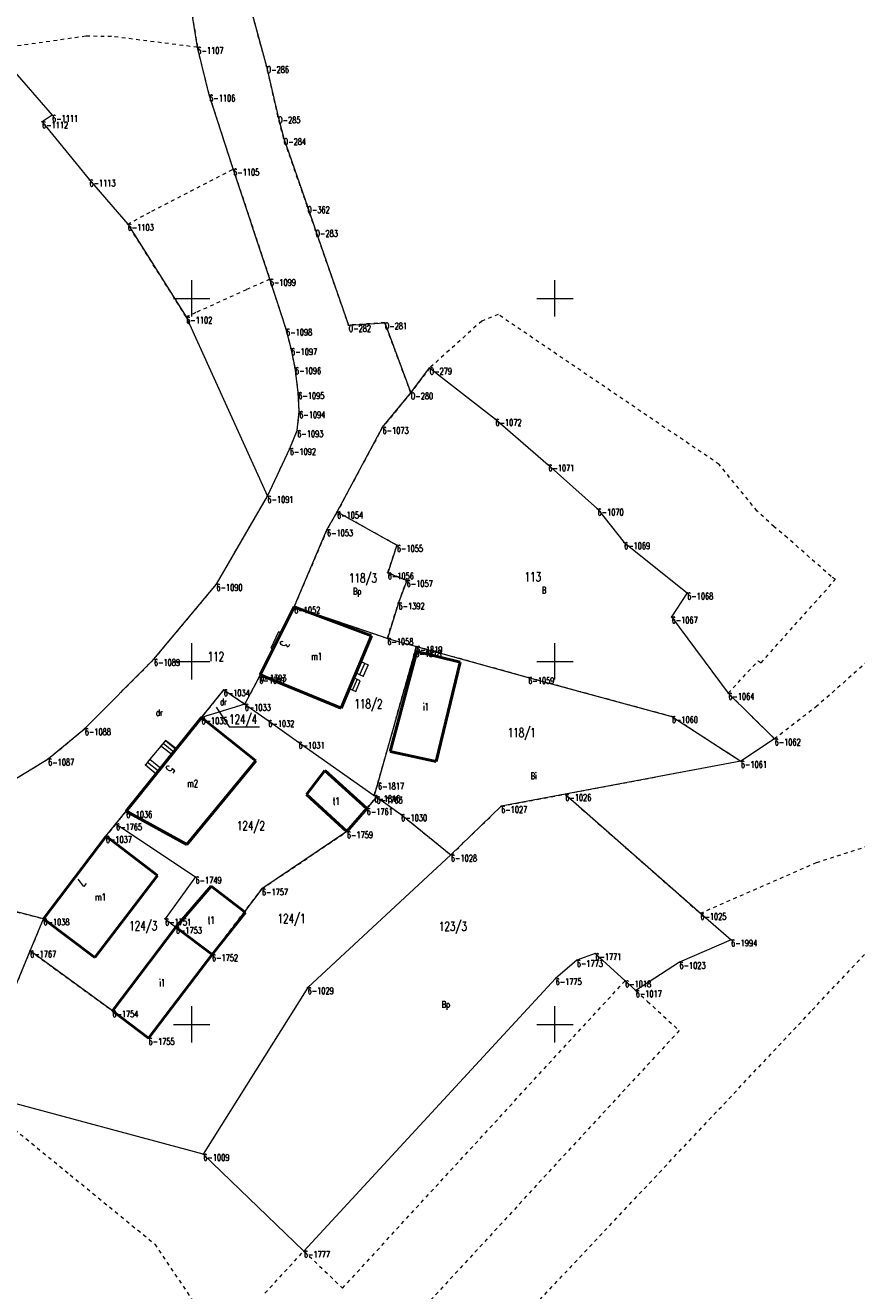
# Model space of a CAD drawing. Header units: metres. Extents: x 7414276 to 7414802, y 6025581 to 6026252.
# Tile 7 of 9: x 7414577 to 7414692, y 6025913 to 6026088. Entities that reach past the tile are written whole.
import ezdxf
from ezdxf.enums import TextEntityAlignment as Align

# ---------------------------------------------------------------- set-up
doc = ezdxf.new("R2010")
doc.units = ezdxf.units.M
for name, pattern in [('1', [0]), ('2_EGBS', [0]), ('2_EGBSG', [0]), ('2_EGBU_A', [0]), ('GDE', [0]), ('GUZ', [1, 0.5, -0.5])]:
    doc.linetypes.add(name, pattern=pattern)
doc.layers.get('0').update_dxf_attribs({"color": 250, "linetype": 'CONTINUOUS', "lineweight": 100})
for name, color, linetype, lineweight in [('Dzialki', 7, 'GDE', 18), ('EADTD_T_0', 7, 'CONTINUOUS', 25), ('EGBB_E_T_0', 7, 'CONTINUOUS', 20), ('EGBB_L_0', 7, '2_EGBU_A', 50), ('EGBE_L_3', 7, '2_EGBS', 18), ('Numery_dzialek', 7, 'CONTINUOUS', 13), ('Numery_punktow', 7, 'CONTINUOUS', 9), ('Podzial_sekcyjny_krzyze', 7, '1', 18), ('Punkty', 7, 'CONTINUOUS', 18)]:
    doc.layers.add(name, color=color, linetype=linetype, lineweight=lineweight)
doc.layers.add('Numery_uzytkow', color=96, linetype='CONTINUOUS', lineweight=9, true_color=0x008000)
doc.layers.add('Uzytki', color=96, linetype='GUZ', lineweight=18, true_color=0x008000)
doc.styles.get("Standard").update_dxf_attribs({"font": 'Simplex.SHX', "width": 0.75})

# ---------------------------------------------------------------- blocks, each defined once
blk = doc.blocks.new('GRO')
at = {"linetype": 'CONTINUOUS'}
blk.add_circle((0, 0), 0.045, dxfattribs=at)

msp = doc.modelspace()

# ---------------------------------------------------------------- linework, layer by layer
at = {"layer": 'Dzialki'}
for p, q in [((7414600.78, 6026084.58), (7414597.68, 6026103.9)), ((7414608.09, 6026090.04), (7414610.31, 6026081.96)), ((7414572.85, 6026084.33), (7414580.77, 6026075.22)), ((7414602.41, 6026078.04), (7414600.78, 6026084.58)), ((7414610.31, 6026081.96), (7414611.89, 6026075.02)), ((7414605.71, 6026067.82), (7414602.41, 6026078.04)), ((7414580.77, 6026075.22), (7414579.39, 6026074.33)), ((7414579.39, 6026074.33), (7414585.92, 6026066.33)), ((7414611.89, 6026075.02), (7414612.66, 6026072.03)), ((7414612.66, 6026072.03), (7414615.92, 6026062.65)), ((7414610.75, 6026052.64), (7414605.71, 6026067.82)), ((7414585.92, 6026066.33), (7414591.18, 6026060.23)), ((7414615.92, 6026062.65), (7414617.04, 6026059.39)), ((7414591.18, 6026060.23), (7414599.24, 6026047.45)), ((7414617.04, 6026059.39), (7414621.6, 6026046.3)), ((7414612.99, 6026045.78), (7414610.75, 6026052.64)), ((7414599.24, 6026047.45), (7414610.42, 6026022.75)), ((7414621.6, 6026046.3), (7414626.57, 6026046.65)), ((7414626.57, 6026046.65), (7414630.16, 6026037)), ((7414613.68, 6026043.1), (7414612.99, 6026045.78)), ((7414614.22, 6026040.48), (7414613.68, 6026043.1)), ((7414614.67, 6026037.04), (7414614.22, 6026040.48)), ((7414630.16, 6026037), (7414632.75, 6026040.41)), ((7414632.75, 6026040.41), (7414641.81, 6026033.34)), ((7414614.8, 6026034.42), (7414614.67, 6026037.04)), ((7414626.27, 6026032.25), (7414630.16, 6026037)), ((7414614.53, 6026031.8), (7414614.8, 6026034.42)), ((7414620.01, 6026020.58), (7414626.27, 6026032.25)), ((7414641.81, 6026033.34), (7414649.09, 6026027.08)), ((7414613.51, 6026029.34), (7414614.53, 6026031.8)), ((7414610.42, 6026022.75), (7414613.51, 6026029.34)), ((7414649.09, 6026027.08), (7414655.87, 6026021.01)), ((7414603.4, 6026010.63), (7414610.42, 6026022.75)), ((7414618.62, 6026018.14), (7414620.01, 6026020.58)), ((7414620.01, 6026020.58), (7414628.25, 6026016)), ((7414655.87, 6026021.01), (7414659.52, 6026016.37)), ((7414614.1, 6026007.52), (7414618.62, 6026018.14)), ((7414659.52, 6026016.37), (7414668.21, 6026009.43)), ((7414628.25, 6026016), (7414626.99, 6026012.21)), ((7414626.99, 6026012.21), (7414629.59, 6026011.16)), ((7414629.59, 6026011.16), (7414628.47, 6026008.07)), ((7414594.8, 6026000.29), (7414603.4, 6026010.63)), ((7414668.21, 6026009.43), (7414666.07, 6026006.14)), ((7414609.43, 6025998.13), (7414614.1, 6026007.52)), ((7414626.93, 6026003.17), (7414614.1, 6026007.52)), ((7414628.47, 6026008.07), (7414626.93, 6026003.17)), ((7414666.07, 6026006.14), (7414673.87, 6025995.62)), ((7414626.93, 6026003.17), (7414630.92, 6026002.07)), ((7414630.77, 6026001.51), (7414625.64, 6025983.25)), ((7414630.92, 6026002.07), (7414630.77, 6026001.51)), ((7414630.92, 6026002.07), (7414646.33, 6025997.8)), ((7414585.28, 6025990.75), (7414594.8, 6026000.29)), ((7414607.29, 6025994.1), (7414609.29, 6025997.84)), ((7414609.29, 6025997.84), (7414609.43, 6025998.13)), ((7414646.33, 6025997.8), (7414666.1, 6025992.42)), ((7414601.34, 6025992.27), (7414604.4, 6025996.1)), ((7414604.4, 6025996.1), (7414607.29, 6025994.1)), ((7414673.87, 6025995.62), (7414680.25, 6025989.33)), ((7414607.29, 6025994.1), (7414601.34, 6025992.27)), ((7414607.29, 6025994.1), (7414610.53, 6025991.87)), ((7414590.97, 6025979.37), (7414601.34, 6025992.27)), ((7414610.53, 6025991.87), (7414614.7, 6025988.89)), ((7414666.1, 6025992.42), (7414675.6, 6025986.25)), ((7414580.23, 6025986.56), (7414585.28, 6025990.75)), ((7414614.7, 6025988.89), (7414625.12, 6025981.53)), ((7414680.25, 6025989.33), (7414675.6, 6025986.25)), ((7414556.72, 6025972.28), (7414580.23, 6025986.56)), ((7414675.6, 6025986.25), (7414651.42, 6025981.69)), ((7414625.64, 6025983.25), (7414625.12, 6025981.53)), ((7414625.44, 6025981.34), (7414624.09, 6025979.75)), ((7414625.12, 6025981.53), (7414625.44, 6025981.34)), ((7414625.44, 6025981.34), (7414628.82, 6025978.91)), ((7414651.42, 6025981.69), (7414642.6, 6025980.04)), ((7414651.42, 6025981.69), (7414670.02, 6025965.3)), ((7414624.09, 6025979.75), (7414621.36, 6025976.55)), ((7414642.6, 6025980.04), (7414635.68, 6025973.34)), ((7414589.57, 6025977.64), (7414590.97, 6025979.37)), ((7414628.82, 6025978.91), (7414635.68, 6025973.34)), ((7414588.17, 6025975.92), (7414589.57, 6025977.64)), ((7414589.57, 6025977.64), (7414600.52, 6025970.3)), ((7414621.36, 6025976.55), (7414609.66, 6025968.68)), ((7414579.58, 6025964.55), (7414588.17, 6025975.92)), ((7414635.68, 6025973.34), (7414615.96, 6025955.08)), ((7414600.52, 6025970.3), (7414596.33, 6025964.54)), ((7414609.66, 6025968.68), (7414602.79, 6025959.62)), ((7414579.58, 6025964.55), (7414569.07, 6025967.25)), ((7414577.75, 6025960.13), (7414579.58, 6025964.55)), ((7414596.33, 6025964.54), (7414597.81, 6025963.41)), ((7414670.02, 6025965.3), (7414674.26, 6025961.65)), ((7414597.81, 6025963.41), (7414602.79, 6025959.62)), ((7414674.26, 6025961.65), (7414667.15, 6025958.57)), ((7414573.83, 6025950.66), (7414577.75, 6025960.13)), ((7414589.07, 6025951.88), (7414577.75, 6025960.13)), ((7414602.79, 6025959.62), (7414594.05, 6025948.09)), ((7414653.02, 6025958.83), (7414650.1, 6025956.33)), ((7414655.56, 6025959.76), (7414653.02, 6025958.83)), ((7414659.66, 6025956.01), (7414655.56, 6025959.76)), ((7414667.15, 6025958.57), (7414661.13, 6025954.66)), ((7414650.1, 6025956.33), (7414615.44, 6025918.78)), ((7414661.13, 6025954.66), (7414659.66, 6025956.01)), ((7414615.96, 6025955.08), (7414601.59, 6025932.12)), ((7414594.05, 6025948.09), (7414589.07, 6025951.88)), ((7414601.59, 6025932.12), (7414571.22, 6025940.28)), ((7414615.44, 6025918.78), (7414601.59, 6025932.12))]:
    msp.add_line(p, q, dxfattribs=at)
at = {"layer": 'EGBB_L_0', "linetype": '2_EGBU_A'}
for p, q in [((7414609.43, 6025998.13), (7414614.1, 6026007.52)), ((7414614.1, 6026007.52), (7414624.73, 6026003.5)), ((7414624.73, 6026003.5), (7414620.55, 6025993.56)), ((7414627.32, 6025987.6), (7414631.01, 6026001.36)), ((7414631.01, 6026001.36), (7414636.95, 6025999.87)), ((7414636.95, 6025999.87), (7414633.64, 6025986.19)), ((7414620.55, 6025993.56), (7414609.43, 6025998.13)), ((7414601.34, 6025992.28), (7414590.97, 6025979.37)), ((7414608.82, 6025986.32), (7414601.34, 6025992.28)), ((7414633.64, 6025986.19), (7414627.32, 6025987.6)), ((7414599.34, 6025974.77), (7414608.82, 6025986.32)), ((7414615.78, 6025981.68), (7414618.32, 6025984.95)), ((7414618.32, 6025984.95), (7414624.09, 6025979.75)), ((7414621.37, 6025976.55), (7414615.78, 6025981.68)), ((7414624.09, 6025979.75), (7414621.37, 6025976.55)), ((7414590.97, 6025979.37), (7414599.34, 6025974.77)), ((7414588.2, 6025975.9), (7414579.58, 6025964.55)), ((7414595.3, 6025970.49), (7414588.2, 6025975.9)), ((7414586.66, 6025959.19), (7414595.3, 6025970.49)), ((7414597.81, 6025963.41), (7414602.65, 6025969.03)), ((7414602.65, 6025969.03), (7414607.42, 6025965.39)), ((7414579.58, 6025964.55), (7414586.66, 6025959.19)), ((7414607.42, 6025965.39), (7414602.79, 6025959.62)), ((7414589.07, 6025951.88), (7414597.81, 6025963.41)), ((7414597.81, 6025963.41), (7414602.79, 6025959.62)), ((7414602.79, 6025959.62), (7414594.05, 6025948.09)), ((7414594.05, 6025948.09), (7414589.07, 6025951.88))]:
    msp.add_line(p, q, dxfattribs=at)
at = {"layer": 'EGBE_L_3', "linetype": '2_EGBS'}
for p, q in [((7414611.94, 6026004.08), (7414610.9, 6026001.83)), ((7414612.31, 6026003.91), (7414611.94, 6026004.08)), ((7414611.19, 6026001.67), (7414612.31, 6026003.91)), ((7414622.6, 6025998.42), (7414623.26, 6025999.99)), ((7414622.69, 6025998.38), (7414623.4, 6025999.92)), ((7414623.15, 6025998.17), (7414623.85, 6025999.71)), ((7414623.26, 6025999.99), (7414624.29, 6025999.51)), ((7414624.29, 6025999.51), (7414623.6, 6025997.96)), ((7414622.31, 6025997.74), (7414621.69, 6025996.27)), ((7414622.77, 6025997.53), (7414622.11, 6025996.07)), ((7414622.58, 6025995.85), (7414623.2, 6025997.33)), ((7414621.69, 6025996.27), (7414622.58, 6025995.85)), ((7414595.74, 6025988.33), (7414594.25, 6025986.51)), ((7414597.25, 6025987.19), (7414595.74, 6025988.33)), ((7414596.06, 6025988.72), (7414597.51, 6025987.52)), ((7414596.38, 6025989.1), (7414597.83, 6025987.91)), ((7414597.88, 6025987.97), (7414596.38, 6025989.1)), ((7414595.1, 6025984.51), (7414597.25, 6025987.19)), ((7414597.25, 6025987.19), (7414597.88, 6025987.97)), ((7414593.62, 6025985.75), (7414595.1, 6025984.51)), ((7414593.93, 6025986.13), (7414595.41, 6025984.9)), ((7414594.25, 6025986.51), (7414595.72, 6025985.29))]:
    msp.add_line(p, q, dxfattribs=at)
at = {"layer": 'EGBE_L_3', "linetype": '2_EGBSG'}
for p, q in [((7414610.9, 6026001.83), (7414611.19, 6026001.67)), ((7414623.2, 6025997.33), (7414622.31, 6025997.74)), ((7414622.6, 6025998.42), (7414623.6, 6025997.96)), ((7414596.38, 6025989.1), (7414595.74, 6025988.33)), ((7414594.25, 6025986.51), (7414593.62, 6025985.75))]:
    msp.add_line(p, q, dxfattribs=at)
at = {"layer": 'EGBE_L_3', "linetype": '2_EGBS'}
for p in [(7414611.19, 6026001.67), (7414622.31, 6025997.74), (7414623.6, 6025997.96), (7414595.74, 6025988.33), (7414593.62, 6025985.75)]:
    msp.add_point(p, dxfattribs=at)
at = {"layer": 'Numery_dzialek', "linetype": 'CONTINUOUS'}
for p, q in [((7414603.34, 6025993.67), (7414605.14, 6025990.98)), ((7414605.14, 6025990.98), (7414609.33, 6025990.98))]:
    msp.add_line(p, q, dxfattribs=at)
at = {"layer": 'Podzial_sekcyjny_krzyze'}
for p, q in [((7414600, 6026047.5), (7414600, 6026052.5)), ((7414650, 6026047.5), (7414650, 6026052.5)), ((7414597.5, 6026050), (7414602.5, 6026050)), ((7414647.5, 6026050), (7414652.5, 6026050)), ((7414600, 6025997.5), (7414600, 6026002.5)), ((7414650, 6025997.5), (7414650, 6026002.5)), ((7414597.5, 6026000), (7414602.5, 6026000)), ((7414647.5, 6026000), (7414652.5, 6026000)), ((7414600, 6025947.5), (7414600, 6025952.5)), ((7414650, 6025947.5), (7414650, 6025952.5)), ((7414597.5, 6025950), (7414602.5, 6025950)), ((7414647.5, 6025950), (7414652.5, 6025950))]:
    msp.add_line(p, q, dxfattribs=at)
at = {"layer": 'Uzytki'}
for p, q in [((7414597.68, 6026103.9), (7414600.78, 6026084.58)), ((7414610.31, 6026081.96), (7414608.09, 6026090.04)), ((7414585.41, 6026086.1), (7414572.85, 6026084.33)), ((7414588.96, 6026086.08), (7414585.41, 6026086.1)), ((7414600.78, 6026084.58), (7414588.96, 6026086.08)), ((7414602.41, 6026078.04), (7414600.78, 6026084.58)), ((7414611.89, 6026075.02), (7414610.31, 6026081.96)), ((7414605.71, 6026067.82), (7414602.41, 6026078.04)), ((7414612.66, 6026072.03), (7414611.89, 6026075.02)), ((7414615.92, 6026062.65), (7414612.66, 6026072.03)), ((7414594.52, 6026061.99), (7414605.71, 6026067.82)), ((7414605.71, 6026067.82), (7414610.75, 6026052.64)), ((7414591.18, 6026060.23), (7414594.52, 6026061.99)), ((7414617.04, 6026059.39), (7414615.92, 6026062.65)), ((7414599.24, 6026047.45), (7414591.18, 6026060.23)), ((7414621.6, 6026046.3), (7414617.04, 6026059.39)), ((7414607.53, 6026051.19), (7414600.56, 6026048.04)), ((7414610.75, 6026052.64), (7414607.53, 6026051.19)), ((7414612.99, 6026045.78), (7414610.75, 6026052.64)), ((7414600.56, 6026048.04), (7414599.24, 6026047.45)), ((7414642.2, 6026047.76), (7414639.92, 6026046.88)), ((7414672.6, 6026027.13), (7414642.2, 6026047.76)), ((7414626.57, 6026046.65), (7414621.6, 6026046.3)), ((7414630.16, 6026037), (7414626.57, 6026046.65)), ((7414639.92, 6026046.88), (7414632.75, 6026040.41)), ((7414613.68, 6026043.1), (7414612.99, 6026045.78)), ((7414614.22, 6026040.48), (7414613.68, 6026043.1)), ((7414614.67, 6026037.04), (7414614.22, 6026040.48)), ((7414632.75, 6026040.41), (7414630.16, 6026037)), ((7414614.8, 6026034.42), (7414614.67, 6026037.04)), ((7414630.16, 6026037), (7414626.27, 6026032.25)), ((7414614.53, 6026031.8), (7414614.8, 6026034.42)), ((7414626.27, 6026032.25), (7414620.01, 6026020.58)), ((7414613.51, 6026029.34), (7414614.53, 6026031.8)), ((7414610.42, 6026022.75), (7414613.51, 6026029.34)), ((7414677.85, 6026020.7), (7414672.6, 6026027.13)), ((7414603.4, 6026010.63), (7414610.42, 6026022.75)), ((7414620.01, 6026020.58), (7414618.62, 6026018.14)), ((7414628.25, 6026016), (7414620.01, 6026020.58)), ((7414680.18, 6026018.53), (7414677.85, 6026020.7)), ((7414618.62, 6026018.14), (7414614.1, 6026007.52)), ((7414682.01, 6026017.02), (7414680.18, 6026018.53)), ((7414688.05, 6026011.68), (7414682.01, 6026017.02)), ((7414626.99, 6026012.21), (7414628.25, 6026016)), ((7414629.59, 6026011.16), (7414626.99, 6026012.21)), ((7414628.47, 6026008.07), (7414629.59, 6026011.16)), ((7414678.38, 6025999.8), (7414688.64, 6026011.3)), ((7414688.64, 6026011.3), (7414688.05, 6026011.68)), ((7414594.8, 6026000.29), (7414603.4, 6026010.63)), ((7414614.1, 6026007.52), (7414609.43, 6025998.13)), ((7414614.1, 6026007.52), (7414626.93, 6026003.17)), ((7414626.93, 6026003.17), (7414628.47, 6026008.07)), ((7414698.29, 6026004.62), (7414686.12, 6025993.88)), ((7414625.64, 6025983.25), (7414630.77, 6026001.51)), ((7414630.77, 6026001.51), (7414630.92, 6026002.07)), ((7414630.92, 6026002.07), (7414646.33, 6025997.8)), ((7414585.28, 6025990.75), (7414594.8, 6026000.29)), ((7414673.87, 6025995.62), (7414677.96, 6026000.07)), ((7414677.96, 6026000.07), (7414678.38, 6025999.8)), ((7414609.29, 6025997.84), (7414607.29, 6025994.1)), ((7414609.43, 6025998.13), (7414609.29, 6025997.84)), ((7414646.33, 6025997.8), (7414666.1, 6025992.42)), ((7414604.4, 6025996.1), (7414601.34, 6025992.27)), ((7414607.29, 6025994.1), (7414604.4, 6025996.1)), ((7414680.25, 6025989.33), (7414673.87, 6025995.62)), ((7414607.29, 6025994.1), (7414601.34, 6025992.27)), ((7414686.12, 6025993.88), (7414680.25, 6025989.33)), ((7414601.34, 6025992.27), (7414590.97, 6025979.37)), ((7414666.1, 6025992.42), (7414675.6, 6025986.25)), ((7414580.23, 6025986.56), (7414585.28, 6025990.75)), ((7414556.72, 6025972.28), (7414580.23, 6025986.56)), ((7414675.6, 6025986.25), (7414651.42, 6025981.69)), ((7414625.12, 6025981.53), (7414625.64, 6025983.25)), ((7414624.09, 6025979.75), (7414625.44, 6025981.34)), ((7414625.44, 6025981.34), (7414625.12, 6025981.53)), ((7414625.44, 6025981.34), (7414628.82, 6025978.91)), ((7414642.6, 6025980.04), (7414651.42, 6025981.69)), ((7414651.42, 6025981.69), (7414670.02, 6025965.3)), ((7414621.36, 6025976.55), (7414624.09, 6025979.75)), ((7414635.68, 6025973.34), (7414642.6, 6025980.04)), ((7414590.97, 6025979.37), (7414589.57, 6025977.64)), ((7414628.82, 6025978.91), (7414635.68, 6025973.34)), ((7414686.02, 6025972.3), (7414707.53, 6025979.22)), ((7414589.57, 6025977.64), (7414588.17, 6025975.92)), ((7414609.66, 6025968.68), (7414621.36, 6025976.55)), ((7414588.17, 6025975.92), (7414579.58, 6025964.55)), ((7414670.02, 6025965.3), (7414686.02, 6025972.3)), ((7414685.42, 6025951.96), (7414702.03, 6025969.64)), ((7414602.79, 6025959.62), (7414609.66, 6025968.68)), ((7414569.07, 6025967.25), (7414579.58, 6025964.55)), ((7414579.58, 6025964.55), (7414577.75, 6025960.13)), ((7414577.75, 6025960.13), (7414573.83, 6025950.66)), ((7414577.75, 6025960.13), (7414589.07, 6025951.88)), ((7414594.05, 6025948.09), (7414602.79, 6025959.62)), ((7414620.76, 6025913.67), (7414659.66, 6025956.01)), ((7414659.66, 6025956.01), (7414661.13, 6025954.66)), ((7414661.13, 6025954.66), (7414662.75, 6025953.17)), ((7414589.07, 6025951.88), (7414594.05, 6025948.09)), ((7414640.39, 6025904.05), (7414685.42, 6025951.96)), ((7414662.75, 6025953.17), (7414667.12, 6025949.15)), ((7414667.12, 6025949.15), (7414628, 6025906.72)), ((7414570.98, 6025939.33), (7414583.26, 6025929.28)), ((7414583.26, 6025929.28), (7414594.91, 6025919.74)), ((7414594.91, 6025919.74), (7414604.92, 6025904.78)), ((7414610.08, 6025912.96), (7414615.44, 6025918.78)), ((7414615.44, 6025918.78), (7414620.76, 6025913.67))]:
    msp.add_line(p, q, dxfattribs=at)

# ---------------------------------------------------------------- block references
at = {"layer": 'Punkty'}
for p in [(7414600.78, 6026084.58), (7414610.31, 6026081.96), (7414602.41, 6026078.04), (7414579.39, 6026074.33), (7414580.77, 6026075.22), (7414611.89, 6026075.02), (7414612.66, 6026072.03), (7414605.71, 6026067.82), (7414585.92, 6026066.33), (7414615.92, 6026062.65), (7414591.18, 6026060.23), (7414617.04, 6026059.39), (7414610.75, 6026052.64), (7414599.24, 6026047.45), (7414612.99, 6026045.78), (7414621.6, 6026046.3), (7414626.57, 6026046.65), (7414613.68, 6026043.1), (7414614.22, 6026040.48), (7414632.75, 6026040.41), (7414614.67, 6026037.04), (7414630.16, 6026037), (7414614.8, 6026034.42), (7414626.27, 6026032.25), (7414641.81, 6026033.34), (7414614.53, 6026031.8), (7414613.51, 6026029.34), (7414649.09, 6026027.08), (7414610.42, 6026022.75), (7414620.01, 6026020.58), (7414655.87, 6026021.01), (7414618.62, 6026018.14), (7414659.52, 6026016.37), (7414628.25, 6026016), (7414626.99, 6026012.21), (7414629.59, 6026011.16), (7414603.4, 6026010.63), (7414668.21, 6026009.43), (7414614.1, 6026007.52), (7414628.47, 6026008.07), (7414666.07, 6026006.14), (7414626.93, 6026003.17), (7414630.77, 6026001.51), (7414630.92, 6026002.07), (7414594.8, 6026000.29), (7414609.29, 6025997.84), (7414609.43, 6025998.13), (7414646.33, 6025997.8), (7414604.4, 6025996.1), (7414673.87, 6025995.62), (7414607.29, 6025994.1), (7414601.34, 6025992.27), (7414610.53, 6025991.87), (7414666.1, 6025992.42), (7414585.28, 6025990.75), (7414614.7, 6025988.89), (7414680.25, 6025989.33), (7414580.23, 6025986.56), (7414675.6, 6025986.25), (7414625.64, 6025983.25), (7414625.12, 6025981.53), (7414625.44, 6025981.34), (7414651.42, 6025981.69), (7414624.09, 6025979.75), (7414642.6, 6025980.04), (7414590.97, 6025979.37), (7414628.82, 6025978.91), (7414589.57, 6025977.64), (7414621.36, 6025976.55), (7414588.17, 6025975.92), (7414635.68, 6025973.34), (7414600.52, 6025970.3), (7414609.66, 6025968.68), (7414579.58, 6025964.55), (7414596.33, 6025964.54), (7414670.02, 6025965.3), (7414597.81, 6025963.41), (7414674.26, 6025961.65), (7414577.75, 6025960.13), (7414602.79, 6025959.62), (7414653.02, 6025958.83), (7414655.56, 6025959.76), (7414667.15, 6025958.57), (7414650.1, 6025956.33), (7414659.66, 6025956.01), (7414615.96, 6025955.08), (7414661.13, 6025954.66), (7414589.07, 6025951.88), (7414594.05, 6025948.09), (7414601.59, 6025932.12), (7414615.44, 6025918.78)]:
    msp.add_blockref('GRO', p, dxfattribs=at)

# ---------------------------------------------------------------- texts
at = {"layer": 'EADTD_T_0', "width": 0.7}
for s, rotation, p in [('3', 248.5519, (7414612.21, 6026002.6)), ('5', 232.8763, (7414596.54, 6025985.51)), ('7', 234.1794, (7414584.29, 6025969.93))]:
    msp.add_text(s, height=1.25, rotation=rotation, dxfattribs=at).set_placement(p, align=Align.CENTER)
at = {"layer": 'EGBB_E_T_0', "width": 0.7}
for s, p in [('m1', (7414617.2, 6026000.68)), ('i1', (7414632.23, 6025993.75)), ('m2', (7414600.12, 6025983.18)), ('t1', (7414619.89, 6025980.74)), ('m1', (7414587.44, 6025967.54)), ('t1', (7414602.67, 6025964.36)), ('i1', (7414595.93, 6025955.75))]:
    msp.add_text(s, height=1, dxfattribs=at).set_placement(p, align=Align.MIDDLE)
at = {"layer": 'Numery_dzialek', "width": 0.7}
for s, p in [('118/3', (7414621.65, 6026012.11)), ('113', (7414645.83, 6026012.27)), ('112', (7414602.19, 6026001.3)), ('118/2', (7414622.4, 6025994.78)), ('118/1', (7414643.51, 6025990.82)), ('124/2', (7414606.22, 6025977.99)), ('124/3', (7414591.39, 6025964.21)), ('124/1', (7414611.81, 6025965.21)), ('123/3', (7414634.03, 6025964.14))]:
    msp.add_text(s, height=1.26, dxfattribs=at).set_placement(p, align=Align.TOP_LEFT)
msp.add_text('124/4', height=1.26, dxfattribs=at).set_placement((7414605.14, 6025991.4))
at = {"layer": 'Numery_punktow', "width": 0.7}
for s, p in [('6-1107', (7414600.78, 6026084.58)), ('O-286', (7414610.31, 6026081.96)), ('6-1106', (7414602.41, 6026078.04)), ('6-1112', (7414579.39, 6026074.33)), ('6-1111', (7414580.77, 6026075.22)), ('O-285', (7414611.89, 6026075.02)), ('O-284', (7414612.66, 6026072.03)), ('6-1105', (7414605.71, 6026067.82)), ('6-1113', (7414585.92, 6026066.33)), ('O-362', (7414615.92, 6026062.65)), ('6-1103', (7414591.18, 6026060.23)), ('O-283', (7414617.04, 6026059.39)), ('6-1099', (7414610.75, 6026052.64)), ('6-1102', (7414599.24, 6026047.45)), ('6-1098', (7414612.99, 6026045.78)), ('O-282', (7414621.6, 6026046.3)), ('O-281', (7414626.57, 6026046.65)), ('6-1097', (7414613.68, 6026043.1)), ('6-1096', (7414614.22, 6026040.48)), ('O-279', (7414632.75, 6026040.41)), ('6-1095', (7414614.67, 6026037.04)), ('O-280', (7414630.16, 6026037)), ('6-1094', (7414614.8, 6026034.42)), ('6-1073', (7414626.27, 6026032.25)), ('6-1072', (7414641.81, 6026033.34)), ('6-1093', (7414614.53, 6026031.8)), ('6-1092', (7414613.51, 6026029.34)), ('6-1071', (7414649.09, 6026027.08)), ('6-1091', (7414610.42, 6026022.75)), ('6-1054', (7414620.01, 6026020.58)), ('6-1070', (7414655.87, 6026021.01)), ('6-1053', (7414618.62, 6026018.14)), ('6-1069', (7414659.52, 6026016.37)), ('6-1055', (7414628.25, 6026016)), ('6-1056', (7414626.99, 6026012.21)), ('6-1057', (7414629.59, 6026011.16)), ('6-1090', (7414603.4, 6026010.63)), ('6-1068', (7414668.21, 6026009.43)), ('6-1052', (7414614.1, 6026007.52)), ('6-1392', (7414628.47, 6026008.07)), ('6-1067', (7414666.07, 6026006.14)), ('6-1058', (7414626.93, 6026003.17)), ('6-1818', (7414630.77, 6026001.51)), ('6-1819', (7414630.92, 6026002.07)), ('6-1089', (7414594.8, 6026000.29)), ('6-1051', (7414609.29, 6025997.84)), ('6-1393', (7414609.43, 6025998.13)), ('6-1059', (7414646.33, 6025997.8)), ('6-1034', (7414604.4, 6025996.1)), ('6-1064', (7414673.87, 6025995.62)), ('6-1033', (7414607.29, 6025994.1)), ('6-1035', (7414601.34, 6025992.27)), ('6-1032', (7414610.53, 6025991.87)), ('6-1060', (7414666.1, 6025992.42)), ('6-1088', (7414585.28, 6025990.75)), ('6-1031', (7414614.7, 6025988.89)), ('6-1062', (7414680.25, 6025989.33)), ('6-1087', (7414580.23, 6025986.56)), ('6-1061', (7414675.6, 6025986.25)), ('6-1817', (7414625.64, 6025983.25)), ('6-1816', (7414625.12, 6025981.53)), ('6-1763', (7414625.44, 6025981.34)), ('6-1026', (7414651.42, 6025981.69)), ('6-1761', (7414624.09, 6025979.75)), ('6-1027', (7414642.6, 6025980.04)), ('6-1036', (7414590.97, 6025979.37)), ('6-1030', (7414628.82, 6025978.91)), ('6-1765', (7414589.57, 6025977.64)), ('6-1759', (7414621.36, 6025976.55)), ('6-1037', (7414588.17, 6025975.92)), ('6-1028', (7414635.68, 6025973.34)), ('6-1749', (7414600.52, 6025970.3)), ('6-1757', (7414609.66, 6025968.68)), ('6-1038', (7414579.58, 6025964.55)), ('6-1751', (7414596.33, 6025964.54)), ('6-1025', (7414670.02, 6025965.3)), ('6-1753', (7414597.81, 6025963.41)), ('6-1994', (7414674.26, 6025961.65)), ('6-1767', (7414577.75, 6025960.13)), ('6-1752', (7414602.79, 6025959.62)), ('6-1773', (7414653.02, 6025958.83)), ('6-1771', (7414655.56, 6025959.76)), ('6-1023', (7414667.15, 6025958.57)), ('6-1775', (7414650.1, 6025956.33)), ('6-1018', (7414659.66, 6025956.01)), ('6-1029', (7414615.96, 6025955.08)), ('6-1017', (7414661.13, 6025954.66)), ('6-1754', (7414589.07, 6025951.88)), ('6-1755', (7414594.05, 6025948.09)), ('6-1009', (7414601.59, 6025932.12)), ('6-1777', (7414615.44, 6025918.78))]:
    msp.add_text(s, height=0.9, dxfattribs=at).set_placement(p, align=Align.TOP_LEFT)
at = {"layer": 'Numery_uzytkow', "width": 0.7}
for s, p in [('Bp', (7414622.2, 6026010.11)), ('B', (7414648.21, 6026010.27)), ('dr', (7414603.9, 6025994.87)), ('dr', (7414595.07, 6025993.38)), ('Bi', (7414646.66, 6025984.68)), ('Bp', (7414634.42, 6025953.2))]:
    msp.add_text(s, height=0.9, dxfattribs=at).set_placement(p, align=Align.TOP_LEFT)

doc.saveas('drawing.dxf')
